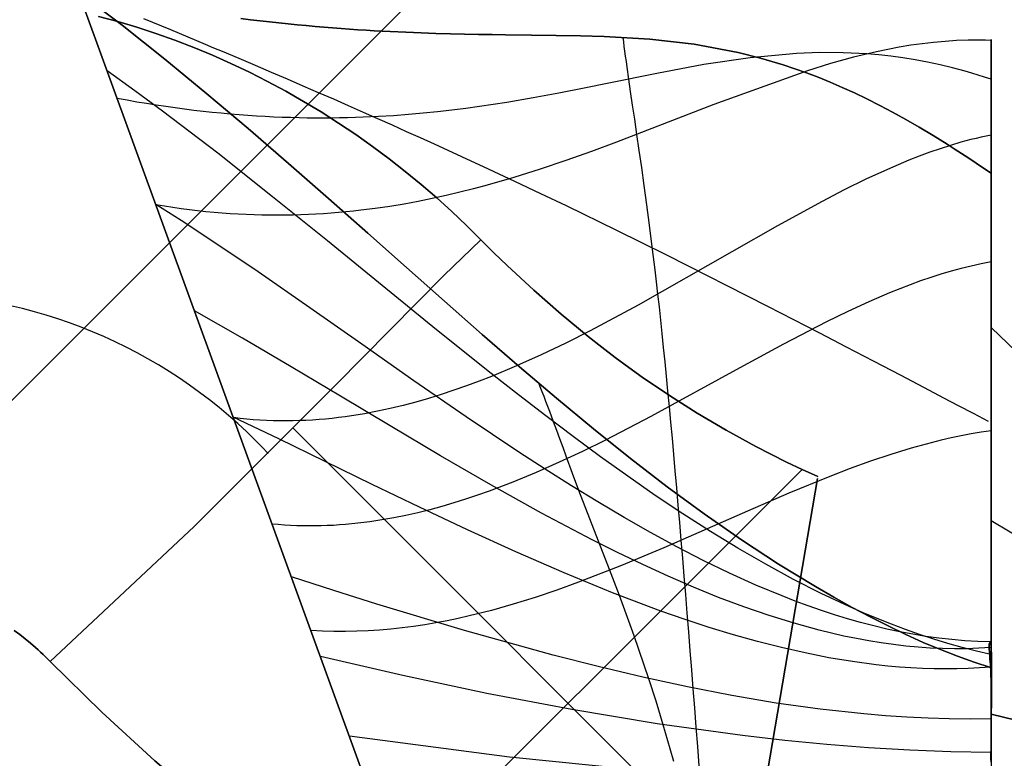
# Model space of a CAD drawing. Header units: millimetres. Extents: x -1690 to 192, y -898 to 54.
# Tile 111 of 256: x -1666.21 to -1663.76, y 41 to 42.84. Entities that reach past the tile are written whole.
import ezdxf

# ---------------------------------------------------------------- set-up
doc = ezdxf.new("R2010")
doc.units = ezdxf.units.MM
doc.header["$MEASUREMENT"] = 0
doc.layers.add('OVIDIO 186x93x72h', color=7, linetype='Continuous')

msp = doc.modelspace()

# ---------------------------------------------------------------- linework, layer by layer
at = {"layer": 'OVIDIO 186x93x72h', "extrusion": (-0.000231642, 0.999884, 0.015217)}
for points in [[(1667.9094, 716.6406), (1656.9467, -3.4428)], [(1656.9467, -3.4428), (1667.9094, 716.6406)], [(1655.8863, -3.4266), (1666.849, 716.6568)], [(1666.849, 716.6568), (1655.8863, -3.4266)]]:
    msp.add_lwpolyline(points, dxfattribs=at)
at = {"layer": 'OVIDIO 186x93x72h', "extrusion": (0.999885, -0.000231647, 0.015188)}
for points in [[(52.8904, 22.4962), (41.9059, 742.5934)], [(41.9059, 742.5934), (52.8904, 22.4962)]]:
    msp.add_lwpolyline(points, dxfattribs=at)
at = {"layer": 'OVIDIO 186x93x72h', "extrusion": (0.999884, -0.000231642, 0.015217)}
msp.add_lwpolyline([(51.985, 22.5431), (41.0221, 742.6402)], dxfattribs=at)
at = {"layer": 'OVIDIO 186x93x72h'}
for points in [[(-1655.8984, 52.2218), (-1688.4247, 19.6955)], [(-1688.4247, 19.6955), (-1655.8984, 52.2218)], [(-1661.3785, 46.7417), (-1682.9446, 25.1756)], [(-1666.0616, 42.9086), (-1665.2906, 40.7903)], [(-1665.2906, 40.7903), (-1666.0616, 42.9086)], [(-1664.3948, 40.6899), (-1665.5277, 41.8228)], [(-1665.3773, 40.6041), (-1664.261, 41.7203)]]:
    msp.add_lwpolyline(points, dxfattribs=at)
at = {"layer": 'OVIDIO 186x93x72h', "extrusion": (0.999884, -0.000231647, 0.015199)}
for points in [[(40.8566, 742.6084), (51.8329, 22.5014)], [(51.8329, 22.5014), (40.8566, 742.6084)]]:
    msp.add_lwpolyline(points, dxfattribs=at)
at = {"layer": 'OVIDIO 186x93x72h', "extrusion": (1.5216e-08, 0, 1)}
for points in [[(-1666.0615, 42.9083), (-1666.179, 42.907), (-1666.2507, 42.904), (-1666.3226, 42.8993), (-1666.3946, 42.8929), (-1666.4667, 42.8846), (-1666.5389, 42.8746), (-1666.6109, 42.8628), (-1666.6829, 42.8493), (-1666.7547, 42.8339), (-1666.8262, 42.8167), (-1666.8974, 42.7978), (-1666.9683, 42.7771), (-1667.0387, 42.7546), (-1667.1085, 42.7303), (-1667.1778, 42.7044), (-1667.2465, 42.6767), (-1667.3145, 42.6473), (-1667.3817, 42.6163), (-1667.448, 42.5836), (-1667.5135, 42.5494), (-1667.578, 42.5136), (-1667.6416, 42.4763), (-1667.7041, 42.4375), (-1667.7655, 42.3972), (-1667.8257, 42.3556), (-1667.8848, 42.3126), (-1667.9426, 42.2684), (-1667.9992, 42.2229), (-1668.0544, 42.1762), (-1668.1083, 42.1284), (-1668.1608, 42.0795), (-1668.2119, 42.0296)], [(-1668.2119, 42.0296), (-1668.1608, 42.0795), (-1668.1083, 42.1284), (-1668.0544, 42.1762), (-1667.9992, 42.2229), (-1667.9426, 42.2684), (-1667.8848, 42.3126), (-1667.8257, 42.3556), (-1667.7655, 42.3972), (-1667.7041, 42.4375), (-1667.6416, 42.4763), (-1667.578, 42.5136), (-1667.5135, 42.5494), (-1667.448, 42.5836), (-1667.3817, 42.6163), (-1667.3145, 42.6473), (-1667.2465, 42.6767), (-1667.1778, 42.7044), (-1667.1085, 42.7303), (-1667.0387, 42.7546), (-1666.9683, 42.7771), (-1666.8974, 42.7978), (-1666.8262, 42.8167), (-1666.7547, 42.8339), (-1666.6829, 42.8493), (-1666.6109, 42.8628), (-1666.5389, 42.8746), (-1666.4667, 42.8846), (-1666.3946, 42.8929), (-1666.3226, 42.8993), (-1666.2507, 42.904), (-1666.179, 42.907), (-1666.1076, 42.9083), (-1666.0615, 42.9083)]]:
    msp.add_lwpolyline(points, dxfattribs=at)
at = {"layer": 'OVIDIO 186x93x72h', "extrusion": (0, 1.59187e-08, 1)}
for points in [[(-1665.2906, 40.7903), (-1666.0615, 42.9083)], [(-1666.0615, 42.9083), (-1665.2906, 40.7903)]]:
    msp.add_lwpolyline(points, dxfattribs=at)
at = {"layer": 'OVIDIO 186x93x72h', "extrusion": (0.982777, -0.161494, -0.089829)}
msp.add_lwpolyline([(-227.7077, 566.5472), (-228.5713, 566.0752)], dxfattribs=at)
at = {"layer": 'OVIDIO 186x93x72h', "extrusion": (-0.007608, -0.018372, 0.999802)}
msp.add_lwpolyline([(-1555.3637, -583.4123), (-1555.3637, -584.9122)], dxfattribs=at)
at = {"layer": 'OVIDIO 186x93x72h', "extrusion": (0, 1, 0)}
for points in [[(1663.7906, 717.3331), (749.1111, 717.3331)], [(1663.7919, 716.9885), (749.1111, 716.9885)]]:
    msp.add_lwpolyline(points, dxfattribs=at)
at = {"layer": 'OVIDIO 186x93x72h', "extrusion": (1, -0.000664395, 0.000465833)}
for points in [[(41.352, 716.5438), (40.122, 717.4063)], [(40.122, 717.4063), (41.352, 716.5438)]]:
    msp.add_lwpolyline(points, dxfattribs=at)
at = {"layer": 'OVIDIO 186x93x72h', "extrusion": (1, 0, 0)}
for points in [[(42.0739, 715.3399), (42.1013, 715.3632), (42.1283, 715.3871), (42.1549, 715.4114), (42.181, 715.4363), (42.2068, 715.4617), (42.232, 715.4875), (42.2569, 715.5138), (42.2812, 715.5405), (42.305, 715.5676), (42.3284, 715.5952), (42.3512, 715.6232), (42.3736, 715.6516), (42.3954, 715.6804), (42.4166, 715.7095), (42.4373, 715.739), (42.4575, 715.7688)], [(42.4575, 715.7688), (42.4373, 715.739), (42.4166, 715.7095), (42.3954, 715.6804), (42.3736, 715.6516), (42.3512, 715.6232), (42.3284, 715.5952), (42.305, 715.5676), (42.2812, 715.5405), (42.2569, 715.5138), (42.232, 715.4875), (42.2068, 715.4617), (42.181, 715.4363), (42.1549, 715.4114), (42.1283, 715.3871), (42.1013, 715.3632), (42.0739, 715.3399)], [(42.147, 715.4041), (41.6986, 716.3009)], [(42.0739, 715.3399), (41.1112, 716.4902)], [(41.1112, 716.4902), (42.0739, 715.3399)], [(41.5727, 715.9387), (41.9477, 716.1262)]]:
    msp.add_lwpolyline(points, dxfattribs=at)
at = {"layer": 'OVIDIO 186x93x72h', "extrusion": (-0.015219, -0.015219, 0.999768)}
msp.add_lwpolyline([(-1653.9785, 53.6202), (-1655.0391, 52.5598)], dxfattribs=at)
at = {"layer": 'OVIDIO 186x93x72h', "extrusion": (0.265507, 0.881208, -0.391124)}
for points in [[(1560.8484, 428.9805), (1606.4681, 488.2006)], [(1606.4681, 488.2006), (1560.8484, 428.9805)]]:
    msp.add_lwpolyline(points, dxfattribs=at)
at = {"layer": 'OVIDIO 186x93x72h', "extrusion": (1.17502e-06, 6.8884e-06, 1)}
for points in [[(-1664.4959, 40.0972), (-1664.2229, 41.6977)], [(-1664.2229, 41.6977), (-1664.4959, 40.0972)]]:
    msp.add_lwpolyline(points, dxfattribs=at)
at = {"layer": 'OVIDIO 186x93x72h', "extrusion": (0.26535, 0.881271, -0.391089)}
for points in [[(1605.5763, 488.2029), (1603.4609, 485.4553)], [(1603.4609, 485.4553), (1605.5763, 488.2029)]]:
    msp.add_lwpolyline(points, dxfattribs=at)
at = {"layer": 'OVIDIO 186x93x72h', "extrusion": (0.26556, 0.881185, -0.391139)}
for points in [[(1560.844, 427.4986), (1607.1643, 487.6169)], [(1607.1643, 487.6169), (1560.844, 427.4986)]]:
    msp.add_lwpolyline(points, dxfattribs=at)
at = {"layer": 'OVIDIO 186x93x72h'}
for points in [[(-1666.0616, 42.9086, 717.3736), (-1665.9531, 42.8258, 717.3717), (-1665.8467, 42.7413, 717.3663), (-1665.7422, 42.6555, 717.3573), (-1665.6396, 42.5688, 717.345), (-1665.5388, 42.4818, 717.3293), (-1665.4396, 42.3948, 717.3106), (-1665.3419, 42.3083, 717.2888), (-1665.2457, 42.2229, 717.2641), (-1665.1508, 42.1388, 717.2366), (-1665.057, 42.0564, 717.2065), (-1664.964, 41.9758, 717.1742), (-1664.8717, 41.8974, 717.1398), (-1664.7798, 41.8214, 717.1037), (-1664.6881, 41.7479, 717.066), (-1664.5964, 41.6773, 717.0271), (-1664.5043, 41.6097, 716.9871), (-1664.4119, 41.5455, 716.9463), (-1664.3194, 41.485, 716.9046), (-1664.2275, 41.4287, 716.862), (-1664.1818, 41.4023, 716.8403), (-1664.1365, 41.3772, 716.8183), (-1664.0915, 41.3533, 716.7961), (-1664.0469, 41.3308, 716.7735), (-1664.0028, 41.3097, 716.7506), (-1663.9593, 41.2901, 716.7275), (-1663.9163, 41.2719, 716.7039), (-1663.8741, 41.2554, 716.6801), (-1663.8325, 41.2405, 716.6559), (-1663.7918, 41.2274, 716.6313)], [(-1663.7918, 41.2274, 716.6313), (-1663.8325, 41.2405, 716.6559), (-1663.8741, 41.2554, 716.6801), (-1663.9163, 41.2719, 716.7039), (-1663.9593, 41.2901, 716.7275), (-1664.0028, 41.3097, 716.7506), (-1664.0469, 41.3308, 716.7735), (-1664.0915, 41.3533, 716.7961), (-1664.1365, 41.3772, 716.8183), (-1664.1818, 41.4023, 716.8403), (-1664.2275, 41.4287, 716.862), (-1664.3194, 41.485, 716.9046), (-1664.4119, 41.5455, 716.9463), (-1664.5043, 41.6097, 716.9871), (-1664.5964, 41.6773, 717.0271), (-1664.6881, 41.7479, 717.066), (-1664.7798, 41.8214, 717.1037), (-1664.8717, 41.8974, 717.1398), (-1664.964, 41.9758, 717.1742), (-1665.057, 42.0564, 717.2065), (-1665.1508, 42.1388, 717.2366), (-1665.2457, 42.2229, 717.2641), (-1665.3419, 42.3083, 717.2888), (-1665.4396, 42.3948, 717.3106), (-1665.5388, 42.4818, 717.3293), (-1665.6396, 42.5688, 717.345), (-1665.7422, 42.6555, 717.3573), (-1665.8467, 42.7413, 717.3663), (-1665.9531, 42.8258, 717.3717), (-1666.0616, 42.9086, 717.3736)], [(-1666.0115, 42.848, 717.3714), (-1665.9637, 42.8351, 717.3714), (-1665.9161, 42.821, 717.3715), (-1665.8688, 42.8055, 717.3718), (-1665.8217, 42.7888, 717.3721), (-1665.7749, 42.7709, 717.3726), (-1665.7284, 42.7516, 717.3732), (-1665.6822, 42.731, 717.374), (-1665.6364, 42.7092, 717.3749), (-1665.591, 42.6861, 717.3759), (-1665.546, 42.6619, 717.3771), (-1665.5016, 42.6365, 717.3782), (-1665.4577, 42.61, 717.3794), (-1665.4144, 42.5824, 717.3806), (-1665.3718, 42.5538, 717.3818), (-1665.3299, 42.5241, 717.383), (-1665.2887, 42.4935, 717.384), (-1665.2483, 42.462, 717.385), (-1665.2088, 42.4295, 717.3859), (-1665.1702, 42.3963, 717.3866), (-1665.1325, 42.3622, 717.3872), (-1665.0959, 42.3273, 717.3875), (-1665.0603, 42.2916, 717.3877)], [(-1665.0603, 42.2916, 717.3877), (-1665.0959, 42.3273, 717.3875), (-1665.1325, 42.3622, 717.3872), (-1665.1702, 42.3963, 717.3866), (-1665.2088, 42.4295, 717.3859), (-1665.2483, 42.462, 717.385), (-1665.2887, 42.4935, 717.384), (-1665.3299, 42.5241, 717.383), (-1665.3718, 42.5538, 717.3818), (-1665.4144, 42.5824, 717.3806), (-1665.4577, 42.61, 717.3794), (-1665.5016, 42.6365, 717.3782), (-1665.546, 42.6619, 717.3771), (-1665.591, 42.6861, 717.3759), (-1665.6364, 42.7092, 717.3749), (-1665.6822, 42.731, 717.374), (-1665.7284, 42.7516, 717.3732), (-1665.7749, 42.7709, 717.3726), (-1665.8217, 42.7888, 717.3721), (-1665.8688, 42.8055, 717.3718), (-1665.9161, 42.821, 717.3715), (-1665.9637, 42.8351, 717.3714), (-1666.0115, 42.848, 717.3714)], [(-1663.7973, 41.8399, 716.1944), (-1663.8347, 41.8596, 716.2255), (-1663.8716, 41.8789, 716.2575), (-1663.908, 41.898, 716.2904), (-1663.9439, 41.9168, 716.324), (-1664.0144, 41.9538, 716.3934), (-1664.0833, 41.9898, 716.4653), (-1664.1508, 42.025, 716.5395), (-1664.217, 42.0594, 716.6156), (-1664.3462, 42.1261, 716.7721), (-1664.5972, 42.2534, 717.0925), (-1664.7216, 42.315, 717.2509), (-1664.8473, 42.3761, 717.4044), (-1664.911, 42.4065, 717.4784), (-1664.9755, 42.437, 717.5502), (-1665.0409, 42.4677, 717.6194), (-1665.1076, 42.4985, 717.6856), (-1665.1414, 42.514, 717.7175), (-1665.1756, 42.5296, 717.7485), (-1665.2101, 42.5453, 717.7786), (-1665.2451, 42.561, 717.8078), (-1665.2804, 42.5769, 717.8359), (-1665.3163, 42.5928, 717.863), (-1665.3525, 42.6089, 717.889), (-1665.3893, 42.6251, 717.9139), (-1665.4265, 42.6415, 717.9377), (-1665.4643, 42.658, 717.9602), (-1665.5027, 42.6746, 717.9814), (-1665.5416, 42.6914, 718.0014), (-1665.5811, 42.7084, 718.02), (-1665.6213, 42.7255, 718.0372), (-1665.662, 42.7429, 718.053), (-1665.7034, 42.7604, 718.0673), (-1665.7244, 42.7692, 718.0739), (-1665.7455, 42.7781, 718.0801), (-1665.7669, 42.7871, 718.0859), (-1665.7884, 42.7961, 718.0913), (-1665.81, 42.8051, 718.0963), (-1665.8319, 42.8143, 718.1009), (-1665.8539, 42.8234, 718.1051), (-1665.8762, 42.8327, 718.1089), (-1665.8986, 42.8419, 718.1122)], [(-1663.7906, 42.4575, 715.7688), (-1663.8094, 42.4703, 715.7888), (-1663.8279, 42.4829, 715.8092), (-1663.8463, 42.4951, 715.8302), (-1663.8645, 42.507, 715.8517), (-1663.8824, 42.5186, 715.8736), (-1663.9002, 42.5299, 715.896), (-1663.9177, 42.5409, 715.9188), (-1663.9351, 42.5515, 715.9422), (-1663.9693, 42.572, 715.9901), (-1664.0028, 42.5913, 716.0397), (-1664.0356, 42.6094, 716.0908), (-1664.0678, 42.6264, 716.1435), (-1664.0995, 42.6424, 716.1975), (-1664.1305, 42.6574, 716.2529), (-1664.1611, 42.6713, 716.3096), (-1664.1912, 42.6843, 716.3673), (-1664.2209, 42.6964, 716.4262), (-1664.2501, 42.7076, 716.4861), (-1664.3077, 42.7275, 716.6084), (-1664.3641, 42.7443, 716.7337), (-1664.4197, 42.7582, 716.8612), (-1664.5297, 42.7786, 717.1204), (-1664.6402, 42.7909, 717.3806), (-1664.7537, 42.7975, 717.6363), (-1664.8123, 42.7992, 717.7608), (-1664.8725, 42.8004, 717.8821), (-1664.9347, 42.8012, 717.9997), (-1664.9992, 42.802, 718.1128), (-1665.0323, 42.8025, 718.1674), (-1665.0662, 42.803, 718.2207), (-1665.1008, 42.8037, 718.2725), (-1665.1361, 42.8045, 718.3227), (-1665.1723, 42.8055, 718.3713), (-1665.2092, 42.8068, 718.4183), (-1665.2471, 42.8083, 718.4634), (-1665.2859, 42.8101, 718.5066), (-1665.3056, 42.8111, 718.5275), (-1665.3256, 42.8122, 718.5479), (-1665.3458, 42.8135, 718.5678), (-1665.3663, 42.8148, 718.5871), (-1665.387, 42.8162, 718.6059), (-1665.408, 42.8177, 718.6242), (-1665.4293, 42.8193, 718.6419), (-1665.4508, 42.821, 718.6591), (-1665.4726, 42.8229, 718.6756), (-1665.4947, 42.8249, 718.6916), (-1665.5171, 42.827, 718.707), (-1665.5397, 42.8292, 718.7218), (-1665.5627, 42.8316, 718.736), (-1665.586, 42.8341, 718.7495), (-1665.6095, 42.8368, 718.7624), (-1665.6334, 42.8396, 718.7746), (-1665.6576, 42.8425, 718.7862)], [(-1665.6576, 42.8425, 718.7862), (-1665.6334, 42.8396, 718.7746), (-1665.6095, 42.8368, 718.7624), (-1665.586, 42.8341, 718.7495), (-1665.5627, 42.8316, 718.736), (-1665.5397, 42.8292, 718.7218), (-1665.5171, 42.827, 718.707), (-1665.4947, 42.8249, 718.6916), (-1665.4726, 42.8229, 718.6756), (-1665.4508, 42.821, 718.6591), (-1665.4293, 42.8193, 718.6419), (-1665.408, 42.8177, 718.6242), (-1665.387, 42.8162, 718.6059), (-1665.3663, 42.8148, 718.5871), (-1665.3458, 42.8135, 718.5678), (-1665.3256, 42.8122, 718.5479), (-1665.3056, 42.8111, 718.5275), (-1665.2859, 42.8101, 718.5066), (-1665.2471, 42.8083, 718.4634), (-1665.2092, 42.8068, 718.4183), (-1665.1723, 42.8055, 718.3713), (-1665.1361, 42.8045, 718.3227), (-1665.1008, 42.8037, 718.2725), (-1665.0662, 42.803, 718.2207), (-1665.0323, 42.8025, 718.1674), (-1664.9992, 42.802, 718.1128), (-1664.9347, 42.8012, 717.9997), (-1664.8725, 42.8004, 717.8821), (-1664.8123, 42.7992, 717.7608), (-1664.7537, 42.7975, 717.6363), (-1664.6402, 42.7909, 717.3806), (-1664.5297, 42.7786, 717.1204), (-1664.4197, 42.7582, 716.8612), (-1664.3641, 42.7443, 716.7337), (-1664.3077, 42.7275, 716.6084), (-1664.2501, 42.7076, 716.4861), (-1664.2209, 42.6964, 716.4262), (-1664.1912, 42.6843, 716.3673), (-1664.1611, 42.6713, 716.3096), (-1664.1305, 42.6574, 716.2529), (-1664.0995, 42.6424, 716.1975), (-1664.0678, 42.6264, 716.1435), (-1664.0356, 42.6094, 716.0908), (-1664.0028, 42.5913, 716.0397), (-1663.9693, 42.572, 715.9901), (-1663.9351, 42.5515, 715.9422), (-1663.9177, 42.5409, 715.9188), (-1663.9002, 42.5299, 715.896), (-1663.8824, 42.5186, 715.8736), (-1663.8645, 42.507, 715.8517), (-1663.8463, 42.4951, 715.8302), (-1663.8279, 42.4829, 715.8092), (-1663.8094, 42.4703, 715.7888), (-1663.7906, 42.4575, 715.7688)], [(-1663.7906, 42.7881, 716.7812), (-1663.8049, 42.7886, 716.7937), (-1663.8193, 42.7888, 716.8066), (-1663.8336, 42.7889, 716.8198), (-1663.8479, 42.7887, 716.8334), (-1663.8765, 42.7877, 716.8617), (-1663.9051, 42.7858, 716.8913), (-1663.9336, 42.7833, 716.9222), (-1663.9621, 42.7799, 716.9543), (-1663.9906, 42.7759, 716.9876), (-1664.0191, 42.7712, 717.022), (-1664.0761, 42.7598, 717.0939), (-1664.1331, 42.7462, 717.1695), (-1664.1903, 42.7304, 717.2483), (-1664.2477, 42.7127, 717.3299), (-1664.4808, 42.6286, 717.6742), (-1664.7229, 42.5347, 718.0245), (-1664.7853, 42.5115, 718.1094), (-1664.8486, 42.489, 718.1923), (-1664.9129, 42.4674, 718.2727), (-1664.9783, 42.4469, 718.3502), (-1665.0447, 42.4277, 718.4241), (-1665.0784, 42.4188, 718.4597), (-1665.1123, 42.4102, 718.4942), (-1665.1466, 42.4021, 718.5276), (-1665.1812, 42.3946, 718.5598), (-1665.2161, 42.3875, 718.5908), (-1665.2514, 42.381, 718.6206), (-1665.287, 42.3751, 718.649), (-1665.323, 42.3699, 718.676), (-1665.3593, 42.3653, 718.7015), (-1665.3776, 42.3632, 718.7137), (-1665.396, 42.3613, 718.7255), (-1665.4145, 42.3596, 718.737), (-1665.4331, 42.3581, 718.748), (-1665.4518, 42.3568, 718.7586), (-1665.4706, 42.3556, 718.7688), (-1665.4895, 42.3547, 718.7786), (-1665.5085, 42.3539, 718.7879), (-1665.5276, 42.3534, 718.7968), (-1665.5468, 42.3531, 718.8052), (-1665.5661, 42.3529, 718.8132), (-1665.5855, 42.353, 718.8208), (-1665.605, 42.3533, 718.8278), (-1665.6246, 42.3538, 718.8344), (-1665.6443, 42.3546, 718.8405), (-1665.6642, 42.3556, 718.8461), (-1665.6841, 42.3568, 718.8513), (-1665.7042, 42.3582, 718.8559), (-1665.7243, 42.3599, 718.86), (-1665.7446, 42.3618, 718.8635), (-1665.765, 42.364, 718.8666), (-1665.7855, 42.3665, 718.8691), (-1665.8062, 42.3692, 718.871), (-1665.8269, 42.3721, 718.8724), (-1665.8478, 42.3753, 718.8733), (-1665.8688, 42.3788, 718.8736)], [(-1664.5168, 40.9829, 718.8648), (-1664.5205, 41.031, 718.8599), (-1664.5243, 41.079, 718.854), (-1664.528, 41.1269, 718.8469), (-1664.5318, 41.1747, 718.8389), (-1664.5355, 41.2221, 718.8298), (-1664.5393, 41.2693, 718.8196), (-1664.543, 41.3162, 718.8085), (-1664.5468, 41.3628, 718.7963), (-1664.5505, 41.4089, 718.7831), (-1664.5542, 41.4546, 718.769), (-1664.5579, 41.4997, 718.7538), (-1664.5616, 41.5443, 718.7377), (-1664.5654, 41.5884, 718.7206), (-1664.5691, 41.6318, 718.7026), (-1664.5727, 41.6745, 718.6837), (-1664.5764, 41.7166, 718.6639), (-1664.5801, 41.7579, 718.6434), (-1664.5838, 41.7984, 718.6221), (-1664.5874, 41.8382, 718.6002), (-1664.5911, 41.8771, 718.5775), (-1664.5947, 41.9152, 718.5543), (-1664.5983, 41.9523, 718.5305), (-1664.6019, 41.9886, 718.5062), (-1664.6055, 42.024, 718.4815), (-1664.6091, 42.0585, 718.4563), (-1664.6127, 42.0921, 718.4308), (-1664.6162, 42.1248, 718.4051), (-1664.6197, 42.1566, 718.3791), (-1664.6233, 42.1874, 718.3529), (-1664.6268, 42.2174, 718.3265), (-1664.6337, 42.2746, 718.2735), (-1664.6405, 42.3285, 718.22), (-1664.6472, 42.3792, 718.1664), (-1664.6537, 42.427, 718.1127), (-1664.66, 42.4719, 718.0591), (-1664.666, 42.5142, 718.0059), (-1664.6719, 42.5541, 717.9531), (-1664.6774, 42.5918, 717.9009), (-1664.6827, 42.6272, 717.849), (-1664.6876, 42.6606, 717.7973), (-1664.6921, 42.692, 717.7454), (-1664.6963, 42.7214, 717.6931), (-1664.6982, 42.7353, 717.6667), (-1664.7001, 42.7486, 717.6401), (-1664.7018, 42.7613, 717.6134), (-1664.7034, 42.7733, 717.5863), (-1664.7049, 42.7846, 717.559), (-1664.7063, 42.7952, 717.5314)], [(-1663.7906, 42.4575, 715.7688), (-1663.7906, 42.4771, 715.7991), (-1663.7906, 42.4963, 715.8298), (-1663.7906, 42.5149, 715.8609), (-1663.7906, 42.5331, 715.8924), (-1663.7906, 42.5507, 715.9243), (-1663.7906, 42.5677, 715.9566), (-1663.7906, 42.5841, 715.9893), (-1663.7906, 42.6, 716.0223), (-1663.7906, 42.6153, 716.0556), (-1663.7906, 42.63, 716.0892), (-1663.7906, 42.6441, 716.1231), (-1663.7906, 42.6576, 716.1573), (-1663.7906, 42.6705, 716.1918), (-1663.7906, 42.6827, 716.2266), (-1663.7906, 42.6943, 716.2615), (-1663.7906, 42.7053, 716.2967), (-1663.7906, 42.7156, 716.3321), (-1663.7906, 42.7252, 716.3676), (-1663.7906, 42.7342, 716.4033), (-1663.7906, 42.7425, 716.4391), (-1663.7906, 42.7502, 716.4751), (-1663.7906, 42.7572, 716.5112), (-1663.7906, 42.7635, 716.5473), (-1663.7906, 42.7691, 716.5836), (-1663.7906, 42.7741, 716.6198), (-1663.7906, 42.7784, 716.6562), (-1663.7906, 42.7821, 716.6925), (-1663.7906, 42.785, 716.7288), (-1663.7906, 42.7873, 716.7651), (-1663.7906, 42.789, 716.8013), (-1663.7906, 42.7899, 716.8375), (-1663.7906, 42.7903, 716.8736), (-1663.7906, 42.7898, 716.918), (-1663.7906, 42.7883, 716.9627), (-1663.7906, 42.7858, 717.0079), (-1663.7906, 42.7822, 717.0533), (-1663.7906, 42.7775, 717.099), (-1663.7906, 42.7718, 717.145), (-1663.7906, 42.7649, 717.1912), (-1663.7906, 42.7569, 717.2375), (-1663.7906, 42.7477, 717.284), (-1663.7906, 42.7374, 717.3306), (-1663.7906, 42.7258, 717.3772), (-1663.7906, 42.7131, 717.4239), (-1663.7906, 42.6991, 717.4705), (-1663.7906, 42.6839, 717.5171), (-1663.7906, 42.6675, 717.5635), (-1663.7906, 42.6498, 717.6098), (-1663.7906, 42.631, 717.6558), (-1663.7906, 42.6108, 717.7016), (-1663.7906, 42.5894, 717.7471), (-1663.7906, 42.5668, 717.7922), (-1663.7906, 42.543, 717.8369), (-1663.7906, 42.518, 717.8811), (-1663.7906, 42.4917, 717.9248), (-1663.7906, 42.4643, 717.968), (-1663.7906, 42.4356, 718.0106), (-1663.7906, 42.4059, 718.0525), (-1663.7906, 42.375, 718.0937), (-1663.7906, 42.343, 718.1342), (-1663.7906, 42.3099, 718.1739), (-1663.7906, 42.2758, 718.2127), (-1663.7906, 42.2406, 718.2507), (-1663.7906, 42.2045, 718.2878), (-1663.7906, 42.1674, 718.3239), (-1663.7906, 42.1294, 718.3591), (-1663.7906, 42.0906, 718.3932), (-1663.7906, 42.0509, 718.4263), (-1663.7906, 42.0104, 718.4583), (-1663.7906, 41.9692, 718.4892), (-1663.7906, 41.9273, 718.519), (-1663.7906, 41.8847, 718.5476), (-1663.7906, 41.8415, 718.575), (-1663.7906, 41.7978, 718.6013), (-1663.7906, 41.7536, 718.6263), (-1663.7906, 41.7089, 718.6501), (-1663.7906, 41.6638, 718.6728), (-1663.7906, 41.6183, 718.6941), (-1663.7906, 41.5725, 718.7143), (-1663.7906, 41.5265, 718.7332), (-1663.7906, 41.4802, 718.7508), (-1663.7906, 41.4338, 718.7672), (-1663.7906, 41.3872, 718.7824), (-1663.7906, 41.3406, 718.7964), (-1663.7906, 41.2939, 718.8091), (-1663.7906, 41.2473, 718.8207), (-1663.7906, 41.2007, 718.831), (-1663.7906, 41.1542, 718.8402), (-1663.7906, 41.1078, 718.8482), (-1663.7906, 41.0617, 718.8551), (-1663.7906, 41.0157, 718.8608), (-1663.7906, 40.97, 718.8655)], [(-1663.7906, 40.992, 718.8632), (-1663.7906, 41.0589, 718.8552), (-1663.7906, 41.1255, 718.8449), (-1663.7906, 41.1917, 718.8324), (-1663.7906, 41.2574, 718.8177), (-1663.7906, 41.3226, 718.8009), (-1663.7906, 41.3873, 718.7818), (-1663.7906, 41.4512, 718.7607), (-1663.7906, 41.5144, 718.7374), (-1663.7906, 41.5768, 718.712), (-1663.7906, 41.6384, 718.6846), (-1663.7906, 41.6989, 718.6551), (-1663.7906, 41.7584, 718.6236), (-1663.7906, 41.8168, 718.59), (-1663.7906, 41.8741, 718.5545), (-1663.7906, 41.9301, 718.5171), (-1663.7906, 41.9848, 718.4778), (-1663.7906, 42.0381, 718.4366), (-1663.7906, 42.09, 718.3937), (-1663.7906, 42.1405, 718.349), (-1663.7906, 42.1894, 718.3027), (-1663.7906, 42.2368, 718.2547), (-1663.7906, 42.2825, 718.2052), (-1663.7906, 42.3265, 718.1542), (-1663.7906, 42.3688, 718.1017), (-1663.7906, 42.4093, 718.0479), (-1663.7906, 42.4479, 717.9927), (-1663.7906, 42.4847, 717.9362), (-1663.7906, 42.5195, 717.8786), (-1663.7906, 42.5523, 717.8198), (-1663.7906, 42.5831, 717.7599), (-1663.7906, 42.6118, 717.6989), (-1663.7906, 42.6384, 717.6371), (-1663.7906, 42.663, 717.5744), (-1663.7906, 42.6854, 717.5109), (-1663.7906, 42.7057, 717.4466), (-1663.7906, 42.7239, 717.3818), (-1663.7906, 42.7399, 717.3163), (-1663.7906, 42.7537, 717.2504), (-1663.7906, 42.7654, 717.184), (-1663.7906, 42.7748, 717.1173), (-1663.7906, 42.782, 717.0503), (-1663.7906, 42.7869, 716.9832), (-1663.7906, 42.7896, 716.9159), (-1663.7906, 42.79, 716.8485), (-1663.7906, 42.7881, 716.7812), (-1663.7906, 42.7839, 716.714), (-1663.7906, 42.7775, 716.6469), (-1663.7906, 42.7687, 716.5801), (-1663.7906, 42.7577, 716.5137), (-1663.7906, 42.7444, 716.4476), (-1663.7906, 42.7289, 716.382), (-1663.7906, 42.7113, 716.317), (-1663.7906, 42.6914, 716.2526), (-1663.7906, 42.6694, 716.1889), (-1663.7906, 42.6453, 716.126), (-1663.7906, 42.619, 716.064), (-1663.7906, 42.5907, 716.0028), (-1663.7906, 42.5604, 715.9427), (-1663.7906, 42.528, 715.8836), (-1663.7906, 42.4937, 715.8256), (-1663.7906, 42.4575, 715.7688)], [(-1663.7906, 42.6914, 716.2526), (-1663.8068, 42.6968, 716.2697), (-1663.8229, 42.702, 716.2873), (-1663.839, 42.7068, 716.3052), (-1663.8549, 42.7115, 716.3236), (-1663.8865, 42.72, 716.3615), (-1663.9178, 42.7276, 716.4009), (-1663.9488, 42.7342, 716.4418), (-1663.9795, 42.74, 716.4841), (-1664.0099, 42.7449, 716.5276), (-1664.0401, 42.7489, 716.5724), (-1664.07, 42.7522, 716.6183), (-1664.0997, 42.7547, 716.6654), (-1664.1586, 42.7576, 716.7624), (-1664.2169, 42.7578, 716.863), (-1664.2748, 42.7556, 716.9665), (-1664.3899, 42.745, 717.1802), (-1664.5053, 42.7278, 717.399), (-1664.6223, 42.706, 717.6183), (-1664.7422, 42.6818, 717.8337), (-1664.8036, 42.6694, 717.9385), (-1664.8663, 42.6571, 718.0406), (-1664.9304, 42.6452, 718.1395), (-1664.996, 42.634, 718.2346), (-1665.0294, 42.6287, 718.2805), (-1665.0633, 42.6237, 718.3253), (-1665.0977, 42.619, 718.3688), (-1665.1326, 42.6146, 718.411), (-1665.1679, 42.6105, 718.4519), (-1665.2038, 42.6069, 718.4913), (-1665.2403, 42.6036, 718.5292), (-1665.2774, 42.6008, 718.5655), (-1665.315, 42.5985, 718.6002), (-1665.334, 42.5976, 718.6169), (-1665.3532, 42.5967, 718.6331), (-1665.3726, 42.596, 718.6489), (-1665.3921, 42.5955, 718.6643), (-1665.4118, 42.5951, 718.6792), (-1665.4317, 42.5948, 718.6936), (-1665.4517, 42.5947, 718.7075), (-1665.4719, 42.5948, 718.7209), (-1665.4923, 42.595, 718.7338), (-1665.5128, 42.5953, 718.7462), (-1665.5336, 42.5959, 718.7581), (-1665.5545, 42.5966, 718.7695), (-1665.5756, 42.5975, 718.7803), (-1665.5969, 42.5986, 718.7906), (-1665.6184, 42.5998, 718.8003), (-1665.64, 42.6013, 718.8095), (-1665.6619, 42.6029, 718.818), (-1665.684, 42.6047, 718.8261), (-1665.7062, 42.6068, 718.8335), (-1665.7287, 42.609, 718.8403), (-1665.7514, 42.6115, 718.8465), (-1665.7743, 42.6141, 718.8521), (-1665.7974, 42.617, 718.8571), (-1665.8207, 42.6201, 718.8614), (-1665.8442, 42.6234, 718.8651), (-1665.8679, 42.627, 718.8681), (-1665.8919, 42.6308, 718.8705), (-1665.9161, 42.6348, 718.8722), (-1665.9405, 42.6391, 718.8732), (-1665.9651, 42.6436, 718.8736)], [(-1663.7917, 41.2597, 716.6981), (-1663.8273, 41.2681, 716.7189), (-1663.8627, 41.2773, 716.7394), (-1663.8981, 41.2873, 716.7596), (-1663.9333, 41.2981, 716.7795), (-1663.9685, 41.3097, 716.799), (-1664.0037, 41.3221, 716.8182), (-1664.0388, 41.3353, 716.8371), (-1664.0738, 41.3492, 716.8557), (-1664.1087, 41.3638, 716.8739), (-1664.1436, 41.3791, 716.8918), (-1664.2131, 41.4117, 716.9267), (-1664.2824, 41.4469, 716.9602), (-1664.3516, 41.4845, 716.9925), (-1664.4205, 41.5244, 717.0235), (-1664.4892, 41.5663, 717.0531), (-1664.5578, 41.6102, 717.0815), (-1664.6262, 41.6559, 717.1086), (-1664.6945, 41.7033, 717.1343), (-1664.7627, 41.7521, 717.1587), (-1664.8308, 41.8023, 717.1819), (-1664.8988, 41.8537, 717.2037), (-1664.9668, 41.9061, 717.2242), (-1665.0347, 41.9593, 717.2434), (-1665.1704, 42.0679, 717.2779), (-1665.3062, 42.1782, 717.3071), (-1665.4422, 42.289, 717.331), (-1665.5784, 42.3991, 717.3496), (-1665.715, 42.5071, 717.3629), (-1665.7836, 42.56, 717.3676), (-1665.8523, 42.612, 717.3709), (-1665.9211, 42.6628, 717.3729), (-1665.9902, 42.7124, 717.3736)], [(-1663.7906, 42.5523, 717.8198), (-1663.8031, 42.5499, 717.8242), (-1663.8156, 42.5472, 717.829), (-1663.8282, 42.5443, 717.8339), (-1663.8408, 42.5412, 717.8392), (-1663.8535, 42.538, 717.8446), (-1663.8662, 42.5345, 717.8503), (-1663.8918, 42.5269, 717.8623), (-1663.9175, 42.5187, 717.8751), (-1663.9434, 42.5097, 717.8888), (-1663.9694, 42.5, 717.9033), (-1663.9956, 42.4897, 717.9185), (-1664.022, 42.4787, 717.9344), (-1664.0485, 42.4672, 717.951), (-1664.102, 42.4425, 717.9861), (-1664.1561, 42.4159, 718.0235), (-1664.2108, 42.3876, 718.0629), (-1664.3219, 42.3267, 718.1467), (-1664.4354, 42.2621, 718.235), (-1664.6687, 42.1293, 718.4165), (-1664.7884, 42.0653, 718.5051), (-1664.849, 42.0348, 718.5479), (-1664.9101, 42.0056, 718.5892), (-1664.9716, 41.9779, 718.6289), (-1665.0336, 41.9521, 718.6667), (-1665.0647, 41.9399, 718.6847), (-1665.096, 41.9283, 718.7021), (-1665.1274, 41.9173, 718.719), (-1665.1589, 41.9069, 718.7351), (-1665.1904, 41.8971, 718.7505), (-1665.2221, 41.888, 718.7652), (-1665.2539, 41.8796, 718.7792), (-1665.2858, 41.872, 718.7923), (-1665.3178, 41.8651, 718.8046), (-1665.3499, 41.859, 718.8159), (-1665.366, 41.8563, 718.8213), (-1665.3821, 41.8538, 718.8264), (-1665.3982, 41.8515, 718.8313), (-1665.4144, 41.8494, 718.8359), (-1665.4306, 41.8475, 718.8403), (-1665.4468, 41.8459, 718.8445), (-1665.463, 41.8445, 718.8484), (-1665.4793, 41.8434, 718.852), (-1665.4955, 41.8424, 718.8553), (-1665.5118, 41.8418, 718.8584), (-1665.5282, 41.8413, 718.8613), (-1665.5445, 41.8412, 718.8638), (-1665.5609, 41.8412, 718.8661), (-1665.5772, 41.8416, 718.868), (-1665.5937, 41.8422, 718.8697), (-1665.6101, 41.8431, 718.8711), (-1665.6265, 41.8442, 718.8722), (-1665.643, 41.8456, 718.873), (-1665.6595, 41.8473, 718.8734), (-1665.676, 41.8493, 718.8736)], [(-1663.7917, 41.2914, 716.8612), (-1663.8238, 41.2923, 716.8765), (-1663.8561, 41.2941, 716.8916), (-1663.8883, 41.2968, 716.9065), (-1663.9206, 41.3004, 716.9211), (-1663.953, 41.3049, 716.9356), (-1663.9854, 41.3102, 716.9498), (-1664.0178, 41.3163, 716.9638), (-1664.0502, 41.3233, 716.9776), (-1664.0827, 41.331, 716.9912), (-1664.1153, 41.3395, 717.0046), (-1664.1478, 41.3488, 717.0177), (-1664.1804, 41.3587, 717.0306), (-1664.213, 41.3694, 717.0433), (-1664.2456, 41.3808, 717.0558), (-1664.2783, 41.3928, 717.068), (-1664.3109, 41.4055, 717.08), (-1664.3763, 41.4327, 717.1034), (-1664.4418, 41.4623, 717.1258), (-1664.5073, 41.494, 717.1473), (-1664.5728, 41.5278, 717.1679), (-1664.6384, 41.5634, 717.1875), (-1664.7039, 41.6007, 717.2062), (-1664.7695, 41.6396, 717.224), (-1664.835, 41.6798, 717.2408), (-1664.9005, 41.7213, 717.2566), (-1664.9659, 41.7638, 717.2714), (-1665.0966, 41.8513, 717.2982), (-1665.227, 41.9412, 717.321), (-1665.3568, 42.0321, 717.3398), (-1665.4861, 42.1227, 717.3545), (-1665.6146, 42.2118, 717.3651), (-1665.7424, 42.298, 717.3714), (-1665.8059, 42.3396, 717.373), (-1665.8692, 42.3801, 717.3736)], [(-1665.0603, 42.2916, 717.3877), (-1665.1524, 42.2027, 717.3859), (-1665.4205, 41.9321, 717.3736), (-1665.774, 41.5786, 717.3736), (-1666.1324, 41.2426, 717.3674)], [(-1666.1324, 41.2426, 717.3674), (-1665.774, 41.5786, 717.3736), (-1665.4205, 41.9321, 717.3736), (-1665.1524, 42.2027, 717.3859), (-1665.0603, 42.2916, 717.3877)], [(-1665.0603, 42.2916, 717.3877), (-1665.028, 42.2596, 717.3872), (-1664.9952, 42.228, 717.386), (-1664.9283, 42.1662, 717.382), (-1664.8606, 42.1069, 717.3774), (-1664.7929, 42.051, 717.3736), (-1664.7594, 42.0245, 717.3725), (-1664.7259, 41.9989, 717.3719), (-1664.6925, 41.9742, 717.3717), (-1664.6589, 41.9503, 717.3718), (-1664.5912, 41.9044, 717.3727), (-1664.5218, 41.8605, 717.3736), (-1664.4501, 41.8181, 717.374), (-1664.376, 41.7775, 717.374), (-1664.3, 41.7389, 717.3737), (-1664.2612, 41.7204, 717.3737), (-1664.2221, 41.7026, 717.3736)], [(-1664.2221, 41.7026, 717.3736), (-1664.2612, 41.7204, 717.3737), (-1664.3, 41.7389, 717.3737), (-1664.376, 41.7775, 717.374), (-1664.4501, 41.8181, 717.374), (-1664.5218, 41.8605, 717.3736), (-1664.5912, 41.9044, 717.3727), (-1664.6589, 41.9503, 717.3718), (-1664.6925, 41.9742, 717.3717), (-1664.7259, 41.9989, 717.3719), (-1664.7594, 42.0245, 717.3725), (-1664.7929, 42.051, 717.3736), (-1664.8606, 42.1069, 717.3774), (-1664.9283, 42.1662, 717.382), (-1664.9952, 42.228, 717.386), (-1665.028, 42.2596, 717.3872), (-1665.0603, 42.2916, 717.3877)], [(-1663.7906, 42.2368, 718.2547), (-1663.8029, 42.2346, 718.257), (-1663.8153, 42.2321, 718.2595), (-1663.8402, 42.2267, 718.2649), (-1663.8651, 42.2206, 718.2708), (-1663.8902, 42.2138, 718.2773), (-1663.9155, 42.2063, 718.2844), (-1663.9408, 42.1982, 718.292), (-1663.9662, 42.1894, 718.3001), (-1663.9918, 42.18, 718.3086), (-1664.0175, 42.1701, 718.3176), (-1664.0433, 42.1597, 718.327), (-1664.0952, 42.1373, 718.3471), (-1664.1475, 42.1132, 718.3687), (-1664.2003, 42.0874, 718.3915), (-1664.3072, 42.0322, 718.4404), (-1664.4157, 41.9734, 718.4923), (-1664.6374, 41.8522, 718.5998), (-1664.7505, 41.7934, 718.6526), (-1664.8077, 41.7653, 718.6781), (-1664.8651, 41.7383, 718.7028), (-1664.9229, 41.7127, 718.7266), (-1664.9811, 41.6886, 718.7492), (-1665.0395, 41.6664, 718.7705), (-1665.0689, 41.656, 718.7806), (-1665.0984, 41.6462, 718.7902), (-1665.1279, 41.6369, 718.7995), (-1665.1575, 41.6282, 718.8084), (-1665.1871, 41.6201, 718.8167), (-1665.2169, 41.6127, 718.8246), (-1665.2467, 41.606, 718.832), (-1665.2766, 41.5999, 718.8388), (-1665.3066, 41.5946, 718.8452), (-1665.3367, 41.5901, 718.8509), (-1665.3668, 41.5864, 718.856), (-1665.397, 41.5834, 718.8606), (-1665.4121, 41.5823, 718.8626), (-1665.4273, 41.5813, 718.8644), (-1665.4424, 41.5806, 718.8661), (-1665.4576, 41.5801, 718.8677), (-1665.4728, 41.5798, 718.869), (-1665.488, 41.5798, 718.8702), (-1665.5033, 41.58, 718.8712), (-1665.5185, 41.5804, 718.8721), (-1665.5338, 41.5811, 718.8727), (-1665.549, 41.582, 718.8732), (-1665.5643, 41.5831, 718.8735), (-1665.5797, 41.5845, 718.8736)], [(-1665.5898, 41.7601, 717.3574), (-1665.6052, 41.7763, 717.3574), (-1665.6209, 41.7922, 717.3574), (-1665.6428, 41.8137, 717.3574), (-1665.6653, 41.8345, 717.3575), (-1665.6883, 41.8548, 717.3575), (-1665.7118, 41.8746, 717.3575), (-1665.7358, 41.8937, 717.3576), (-1665.7602, 41.9123, 717.3576), (-1665.785, 41.9302, 717.3577), (-1665.8103, 41.9476, 717.3577), (-1665.8361, 41.9643, 717.3578), (-1665.8622, 41.9804, 717.3579), (-1665.8887, 41.9959, 717.358), (-1665.9155, 42.0107, 717.3581), (-1665.9427, 42.0248, 717.3582), (-1665.9703, 42.0383, 717.3584), (-1665.9982, 42.0511, 717.3585), (-1666.0264, 42.0631, 717.3587), (-1666.0549, 42.0745, 717.3588), (-1666.0836, 42.0852, 717.359), (-1666.1126, 42.0952, 717.3592), (-1666.1419, 42.1044, 717.3593), (-1666.1713, 42.1129, 717.3595), (-1666.201, 42.1207, 717.3597), (-1666.2309, 42.1278, 717.3599)], [(-1663.7914, 41.2771, 716.9928), (-1663.8214, 41.2752, 717.0024), (-1663.8514, 41.2741, 717.0119), (-1663.8816, 41.2739, 717.0213), (-1663.9118, 41.2744, 717.0307), (-1663.9421, 41.2758, 717.04), (-1663.9725, 41.2779, 717.0493), (-1664.0031, 41.2808, 717.0585), (-1664.0336, 41.2844, 717.0677), (-1664.0643, 41.2887, 717.0768), (-1664.0951, 41.2937, 717.0858), (-1664.1259, 41.2994, 717.0948), (-1664.1568, 41.3058, 717.1036), (-1664.1877, 41.3128, 717.1124), (-1664.2187, 41.3204, 717.1211), (-1664.2809, 41.3375, 717.1383), (-1664.3433, 41.3569, 717.1551), (-1664.4059, 41.3785, 717.1714), (-1664.4687, 41.402, 717.1874), (-1664.5315, 41.4275, 717.2028), (-1664.5945, 41.4547, 717.2178), (-1664.6575, 41.4835, 717.2323), (-1664.7206, 41.5137, 717.2462), (-1664.7837, 41.5453, 717.2596), (-1664.9098, 41.6119, 717.2845), (-1665.0357, 41.682, 717.3068), (-1665.161, 41.7546, 717.3263), (-1665.2857, 41.8286, 717.3427), (-1665.4094, 41.9027, 717.3559), (-1665.532, 41.976, 717.3656), (-1665.6532, 42.0472, 717.3715), (-1665.7728, 42.1153, 717.3736)], [(-1663.411, 41.6847, 715.0847), (-1663.4743, 41.7535, 715.1208), (-1663.5375, 41.8209, 715.1596), (-1663.6008, 41.8868, 715.2009), (-1663.664, 41.9509, 715.2448), (-1663.7273, 42.0133, 715.2911), (-1663.7906, 42.0739, 715.3399)], [(-1663.7906, 42.0739, 715.3399), (-1663.7273, 42.0133, 715.2911), (-1663.664, 41.9509, 715.2448), (-1663.6008, 41.8868, 715.2009), (-1663.5375, 41.8209, 715.1596), (-1663.4743, 41.7535, 715.1208), (-1663.411, 41.6847, 715.0847)], [(-1664.5804, 40.9937, 717.3601), (-1664.589, 41.0247, 717.3558), (-1664.6064, 41.0852, 717.3459), (-1664.6241, 41.1436, 717.3349), (-1664.642, 41.1997, 717.3232), (-1664.6785, 41.3062, 717.2996), (-1664.7156, 41.4067, 717.2781), (-1664.7406, 41.4716, 717.2662), (-1664.8163, 41.6682, 717.2361), (-1664.8321, 41.7107, 717.2286), (-1664.8479, 41.7535, 717.22), (-1664.8558, 41.775, 717.2151), (-1664.8637, 41.7964, 717.2098), (-1664.8716, 41.8177, 717.204), (-1664.8794, 41.8389, 717.1976), (-1664.8889, 41.8643, 717.1892), (-1664.8983, 41.8893, 717.1799), (-1664.903, 41.9017, 717.1749), (-1664.9077, 41.9139, 717.1696), (-1664.9124, 41.926, 717.1642), (-1664.917, 41.9378, 717.1585)], [(-1663.7912, 41.2287, 717.1162), (-1663.8193, 41.2265, 717.1208), (-1663.8474, 41.225, 717.1254), (-1663.8757, 41.2241, 717.1301), (-1663.9042, 41.2238, 717.1349), (-1663.9327, 41.2241, 717.1398), (-1663.9613, 41.225, 717.1447), (-1663.9901, 41.2265, 717.1497), (-1664.019, 41.2286, 717.1548), (-1664.0479, 41.2311, 717.1599), (-1664.077, 41.2343, 717.1651), (-1664.1354, 41.2421, 717.1756), (-1664.1941, 41.2519, 717.1862), (-1664.2532, 41.2636, 717.1969), (-1664.3125, 41.2771, 717.2076), (-1664.3721, 41.2923, 717.2184), (-1664.4318, 41.3091, 717.2291), (-1664.4918, 41.3274, 717.2398), (-1664.5519, 41.347, 717.2503), (-1664.6121, 41.368, 717.2607), (-1664.7326, 41.4134, 717.2808), (-1664.8532, 41.4627, 717.2999), (-1664.9736, 41.5152, 717.3174), (-1665.0935, 41.5699, 717.3332), (-1665.2127, 41.6263, 717.3468), (-1665.3308, 41.6833, 717.358), (-1665.4476, 41.7402, 717.3665), (-1665.563, 41.7962, 717.3717), (-1665.6765, 41.8506, 717.3736)], [(-1663.7906, 41.8168, 718.59), (-1663.8154, 41.8132, 718.5922), (-1663.8402, 41.809, 718.5946), (-1663.8651, 41.8042, 718.5973), (-1663.89, 41.799, 718.6003), (-1663.9149, 41.7932, 718.6035), (-1663.9399, 41.787, 718.6069), (-1663.9899, 41.7732, 718.6145), (-1664.0401, 41.7577, 718.6229), (-1664.0905, 41.7407, 718.6321), (-1664.1411, 41.7224, 718.642), (-1664.1918, 41.703, 718.6524), (-1664.2938, 41.6612, 718.6748), (-1664.3967, 41.6169, 718.6986), (-1664.605, 41.5255, 718.7479), (-1664.7107, 41.4812, 718.7721), (-1664.8174, 41.4395, 718.7952), (-1664.8711, 41.4201, 718.8061), (-1664.9252, 41.4018, 718.8165), (-1664.9796, 41.3849, 718.8262), (-1665.0342, 41.3695, 718.8353), (-1665.0892, 41.3557, 718.8436), (-1665.1168, 41.3495, 718.8475), (-1665.1445, 41.3438, 718.8511), (-1665.1722, 41.3385, 718.8545), (-1665.2001, 41.3338, 718.8576), (-1665.228, 41.3296, 718.8605), (-1665.256, 41.326, 718.8632), (-1665.2841, 41.323, 718.8655), (-1665.3123, 41.3206, 718.8676), (-1665.3406, 41.3188, 718.8694), (-1665.3689, 41.3176, 718.8709), (-1665.3974, 41.3171, 718.872), (-1665.4259, 41.3173, 718.8729), (-1665.4546, 41.3182, 718.8734), (-1665.4833, 41.3198, 718.8736)], [(-1663.411, 41.3493, 715.7555), (-1663.4585, 41.3817, 715.7723), (-1663.5059, 41.4135, 715.79), (-1663.5533, 41.4448, 715.8087), (-1663.6008, 41.4756, 715.8282), (-1663.6482, 41.5057, 715.8486), (-1663.6957, 41.5353, 715.8699), (-1663.7431, 41.5642, 715.892), (-1663.7906, 41.5925, 715.915)], [(-1663.7909, 41.1, 717.2669), (-1663.8427, 41.0993, 717.2682), (-1663.8948, 41.0997, 717.27), (-1663.9474, 41.1011, 717.2722), (-1664.0004, 41.1037, 717.2748), (-1664.0538, 41.1072, 717.2777), (-1664.1076, 41.1118, 717.281), (-1664.2159, 41.1237, 717.2884), (-1664.3254, 41.1391, 717.2967), (-1664.4356, 41.1577, 717.3057), (-1664.5464, 41.1792, 717.3151), (-1664.6575, 41.2033, 717.3245), (-1664.7688, 41.2296, 717.3339), (-1664.88, 41.258, 717.3429), (-1665.1011, 41.3196, 717.3585), (-1665.319, 41.3855, 717.3695), (-1665.4262, 41.4194, 717.3725), (-1665.5319, 41.4534, 717.3736)], [(-1666.1324, 41.2426, 717.3674), (-1666.138, 41.2485, 717.3673), (-1666.1438, 41.2544, 717.3671), (-1666.1497, 41.2602, 717.3668), (-1666.1557, 41.266, 717.3665), (-1666.1618, 41.2717, 717.366), (-1666.1681, 41.2773, 717.3655), (-1666.1809, 41.2884, 717.3643), (-1666.1941, 41.2991, 717.3629), (-1666.2077, 41.3094, 717.3612), (-1666.2217, 41.3194, 717.3595)], [(-1666.2217, 41.3194, 717.3595), (-1666.2077, 41.3094, 717.3612), (-1666.1941, 41.2991, 717.3629), (-1666.1809, 41.2884, 717.3643), (-1666.1681, 41.2773, 717.3655), (-1666.1618, 41.2717, 717.366), (-1666.1557, 41.266, 717.3665), (-1666.1497, 41.2602, 717.3668), (-1666.1438, 41.2544, 717.3671), (-1666.138, 41.2485, 717.3673), (-1666.1324, 41.2426, 717.3674)], [(-1663.791, 40.997, 717.3288), (-1663.791, 41.0118, 717.3218), (-1663.7909, 41.0263, 717.3143), (-1663.7908, 41.0406, 717.3064), (-1663.7908, 41.0546, 717.298), (-1663.7906, 41.0682, 717.2892), (-1663.7905, 41.0816, 717.2799), (-1663.7904, 41.0947, 717.2702), (-1663.7903, 41.1074, 717.2601), (-1663.7902, 41.1198, 717.2495), (-1663.79, 41.1319, 717.2386), (-1663.7899, 41.1436, 717.2273), (-1663.7898, 41.1549, 717.2156), (-1663.7897, 41.1659, 717.2035), (-1663.7896, 41.1764, 717.1911), (-1663.7895, 41.1866, 717.1784), (-1663.7894, 41.1963, 717.1653), (-1663.7894, 41.2056, 717.1519), (-1663.7893, 41.2145, 717.1382), (-1663.7893, 41.2229, 717.1242), (-1663.7894, 41.2309, 717.1099), (-1663.7894, 41.2384, 717.0954), (-1663.7895, 41.2454, 717.0806), (-1663.7896, 41.252, 717.0656), (-1663.7898, 41.2581, 717.0504), (-1663.7899, 41.2637, 717.0349), (-1663.7901, 41.2687, 717.0193), (-1663.7903, 41.2733, 717.0036), (-1663.7906, 41.2774, 716.9876), (-1663.7908, 41.2809, 716.9716), (-1663.7911, 41.2839, 716.9554), (-1663.7914, 41.2864, 716.9392), (-1663.7917, 41.2884, 716.9229), (-1663.792, 41.2898, 716.9065), (-1663.7923, 41.2906, 716.89), (-1663.7927, 41.2909, 716.8736), (-1663.7929, 41.2908, 716.866), (-1663.7932, 41.2904, 716.8583), (-1663.7949, 41.286, 716.8029), (-1663.7952, 41.2855, 716.7972), (-1663.7953, 41.2851, 716.7942), (-1663.7954, 41.2847, 716.7911), (-1663.7955, 41.2842, 716.7879), (-1663.7956, 41.2835, 716.7844), (-1663.7956, 41.2828, 716.7806), (-1663.7956, 41.2819, 716.7765), (-1663.7957, 41.2808, 716.7721), (-1663.7956, 41.2795, 716.7673), (-1663.7955, 41.2764, 716.7565), (-1663.7953, 41.2723, 716.7437), (-1663.795, 41.2674, 716.7292), (-1663.794, 41.2557, 716.6971), (-1663.7935, 41.249, 716.6803), (-1663.7929, 41.242, 716.6634), (-1663.7923, 41.2348, 716.6469), (-1663.7918, 41.2274, 716.6313)], [(-1663.7918, 41.2274, 716.6313), (-1663.7923, 41.2348, 716.6469), (-1663.7929, 41.242, 716.6634), (-1663.7935, 41.249, 716.6803), (-1663.794, 41.2557, 716.6971), (-1663.795, 41.2674, 716.7292), (-1663.7953, 41.2723, 716.7437), (-1663.7955, 41.2764, 716.7565), (-1663.7956, 41.2795, 716.7673), (-1663.7957, 41.2808, 716.7721), (-1663.7956, 41.2819, 716.7765), (-1663.7956, 41.2828, 716.7806), (-1663.7956, 41.2835, 716.7844), (-1663.7955, 41.2842, 716.7879), (-1663.7954, 41.2847, 716.7911), (-1663.7953, 41.2851, 716.7942), (-1663.7952, 41.2855, 716.7972), (-1663.7936, 41.2893, 716.8428), (-1663.7932, 41.2904, 716.8583), (-1663.7929, 41.2908, 716.866), (-1663.7927, 41.2909, 716.8736), (-1663.7923, 41.2906, 716.89), (-1663.792, 41.2898, 716.9065), (-1663.7917, 41.2884, 716.9229), (-1663.7914, 41.2864, 716.9392), (-1663.7911, 41.2839, 716.9554), (-1663.7908, 41.2809, 716.9716), (-1663.7906, 41.2774, 716.9876), (-1663.7903, 41.2733, 717.0036), (-1663.7901, 41.2687, 717.0193), (-1663.7899, 41.2637, 717.0349), (-1663.7898, 41.2581, 717.0504), (-1663.7896, 41.252, 717.0656), (-1663.7895, 41.2454, 717.0806), (-1663.7894, 41.2384, 717.0954), (-1663.7894, 41.2309, 717.1099), (-1663.7893, 41.2229, 717.1242), (-1663.7893, 41.2145, 717.1382), (-1663.7894, 41.2056, 717.1519), (-1663.7894, 41.1963, 717.1653), (-1663.7895, 41.1866, 717.1784), (-1663.7896, 41.1764, 717.1911), (-1663.7897, 41.1659, 717.2035), (-1663.7898, 41.1549, 717.2156), (-1663.7899, 41.1436, 717.2273), (-1663.79, 41.1319, 717.2386), (-1663.7902, 41.1198, 717.2495), (-1663.7903, 41.1074, 717.2601), (-1663.7904, 41.0947, 717.2702), (-1663.7905, 41.0816, 717.2799), (-1663.7906, 41.0682, 717.2892), (-1663.7908, 41.0546, 717.298), (-1663.7908, 41.0406, 717.3064), (-1663.7909, 41.0263, 717.3143), (-1663.791, 41.0118, 717.3218), (-1663.791, 40.997, 717.3288)], [(-1666.1324, 41.2426, 717.3674), (-1666.0031, 41.1163, 717.3681), (-1665.8712, 40.9955, 717.3699), (-1665.7374, 40.8804, 717.3719), (-1665.6023, 40.7713, 717.3736), (-1665.4667, 40.6684, 717.3743), (-1665.3304, 40.5715, 717.3744), (-1665.1934, 40.4803, 717.374), (-1665.0555, 40.3945, 717.3736), (-1664.9167, 40.3138, 717.3734), (-1664.777, 40.2382, 717.3735), (-1664.6364, 40.1676, 717.3736), (-1664.4951, 40.1021, 717.3736)], [(-1664.4951, 40.1021, 717.3736), (-1664.6364, 40.1676, 717.3736), (-1664.777, 40.2382, 717.3735), (-1664.9167, 40.3138, 717.3734), (-1665.0555, 40.3945, 717.3736), (-1665.1934, 40.4803, 717.374), (-1665.3304, 40.5715, 717.3744), (-1665.4667, 40.6684, 717.3743), (-1665.6023, 40.7713, 717.3736), (-1665.7374, 40.8804, 717.3719), (-1665.8712, 40.9955, 717.3699), (-1666.0031, 41.1163, 717.3681), (-1666.1324, 41.2426, 717.3674)], [(-1663.7908, 41.016, 717.3204), (-1663.8911, 41.0175, 717.3208), (-1663.9927, 41.0214, 717.3224), (-1664.0955, 41.0275, 717.3249), (-1664.1993, 41.0358, 717.3283), (-1664.3039, 41.046, 717.3323), (-1664.4093, 41.0581, 717.3368), (-1664.6212, 41.0874, 717.3466), (-1664.8336, 41.1228, 717.3565), (-1665.0451, 41.1631, 717.3651), (-1665.2542, 41.2075, 717.3713), (-1665.4596, 41.2549, 717.3736)], [(-1663.7918, 41.2274, 716.6313), (-1663.7918, 41.2258, 716.6281), (-1663.7917, 41.2239, 716.6247), (-1663.7916, 41.2194, 716.6171), (-1663.7915, 41.2142, 716.6088), (-1663.7913, 41.2085, 716.6), (-1663.7909, 41.1962, 716.5821), (-1663.7906, 41.1844, 716.5659), (-1663.7905, 41.1792, 716.5591), (-1663.7904, 41.1744, 716.553), (-1663.7904, 41.17, 716.5477), (-1663.7904, 41.1658, 716.5429), (-1663.7904, 41.1618, 716.5385), (-1663.7905, 41.1579, 716.5343), (-1663.7906, 41.1498, 716.5261), (-1663.7906, 41.1313, 716.5082), (-1663.7906, 41.1213, 716.499), (-1663.7906, 41.1112, 716.4902)], [(-1663.7906, 41.1112, 716.4902), (-1663.7906, 41.1213, 716.499), (-1663.7906, 41.1313, 716.5082), (-1663.7906, 41.1498, 716.5261), (-1663.7905, 41.1579, 716.5343), (-1663.7904, 41.1618, 716.5385), (-1663.7904, 41.1658, 716.5429), (-1663.7904, 41.17, 716.5477), (-1663.7904, 41.1744, 716.553), (-1663.7905, 41.1792, 716.5591), (-1663.7906, 41.1844, 716.5659), (-1663.7909, 41.1962, 716.5821), (-1663.7913, 41.2085, 716.6), (-1663.7915, 41.2142, 716.6088), (-1663.7916, 41.2194, 716.6171), (-1663.7917, 41.2239, 716.6247), (-1663.7918, 41.2258, 716.6281), (-1663.7918, 41.2274, 716.6313)], [(-1663.7906, 41.1112, 716.4902), (-1663.6641, 41.0804, 716.4664), (-1663.5375, 41.048, 716.4451), (-1663.411, 41.0139, 716.4264)], [(-1663.411, 41.0139, 716.4264), (-1663.5375, 41.048, 716.4451), (-1663.6641, 41.0804, 716.4664), (-1663.7906, 41.1112, 716.4902)], [(-1663.7907, 40.923, 717.356), (-1663.9858, 40.9274, 717.3563), (-1664.184, 40.9358, 717.358), (-1664.5859, 40.9636, 717.3641), (-1664.9893, 41.0044, 717.3706), (-1665.3874, 41.0563, 717.3736)]]:
    msp.add_polyline3d(points, dxfattribs=at)

doc.saveas('drawing.dxf')
